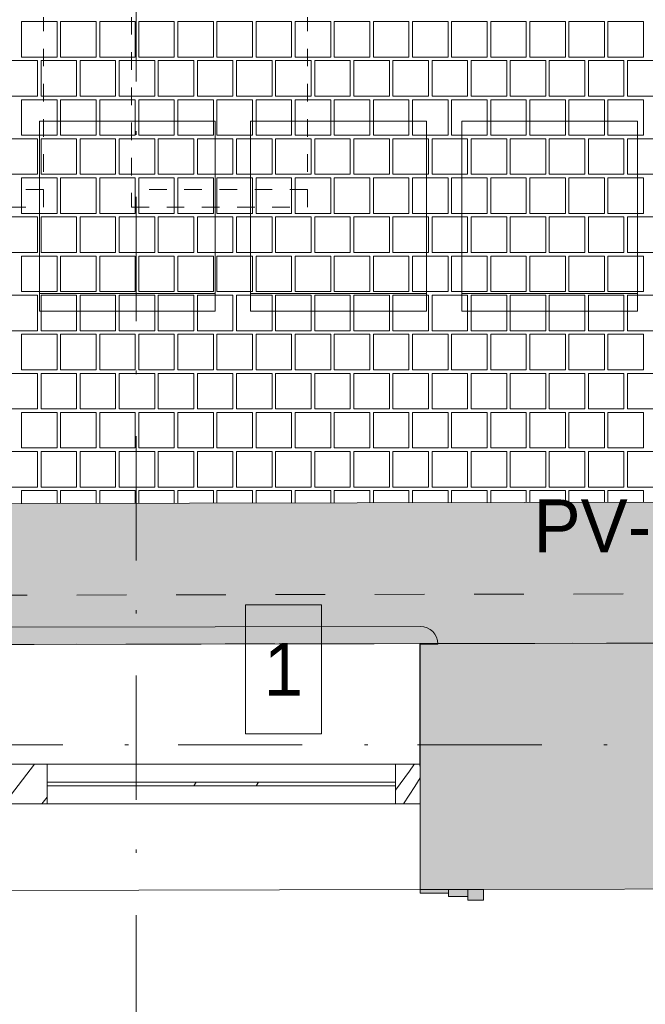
# Paper-space layout 'SA-902 Ruumi 103 siseviimistlused' of a CAD drawing. Header units: millimetres. Extents: x 15 to 415, y 5 to 292.
# Tile 10 of 71: x 102 to 120, y 56 to 84. Entities that reach past the tile are written whole.
import ezdxf
from ezdxf.xclip import XClip

# ---------------------------------------------------------------- set-up
doc = ezdxf.new("R2010")
doc.units = ezdxf.units.MM
doc.header["$MEASUREMENT"] = 0
doc.header["$XCLIPFRAME"] = 2
for name, pattern in [('Dashed väike', [1, 0.5, -0.5]), ('Dot & Dashed', [6.702778, 3.527778, -1.763889, 0, -1.411111]), ('Small Dashed', [2.822222, 1.411111, -1.411111])]:
    doc.linetypes.add(name, pattern=pattern)
for name, color, linetype in [('AR - Mööbel', 7, 'Continuous'), ('AR - Seinad SS.ol', 7, 'Continuous'), ('AR - Seinad VS', 7, 'Continuous'), ('AR - Talad', 7, 'Continuous'), ('AR - Teljed', 7, 'Continuous'), ('AR - Vahelaed', 7, 'Continuous'), ('Märkused - Muinsuskaitselised väärtused', 7, 'Continuous'), ('SA - aknalaud', 7, 'Continuous'), ('SA - põrandaviimistlus', 7, 'Continuous'), ('SA - tähistused - põrandaviimistlus', 7, 'Continuous')]:
    doc.layers.add(name, color=color, linetype=linetype)
doc.styles.add('GENERATED_STYLE_3', font='txt')
doc.styles.add('GENERATED_STYLE_4', font='txt')

# ---------------------------------------------------------------- blocks, each defined once
blk = doc.blocks.new('*X2')
at = {"layer": 'SA - põrandaviimistlus', "color": 254, "linetype": 'Continuous', "lineweight": 13}
for p, q in [((103.112, 84.282), (102.102, 84.282)), ((102.102, 84.282), (102.102, 83.272)), ((103.112, 83.272), (103.112, 84.282)), ((104.223, 84.282), (103.213, 84.282)), ((103.213, 84.282), (103.213, 83.272)), ((104.223, 83.272), (104.223, 84.282)), ((105.334, 84.282), (104.324, 84.282)), ((104.324, 84.282), (104.324, 83.272)), ((105.334, 83.272), (105.334, 84.282)), ((106.445, 84.282), (105.435, 84.282)), ((105.435, 84.282), (105.435, 83.272)), ((106.445, 83.272), (106.445, 84.282)), ((107.556, 84.282), (106.546, 84.282)), ((106.546, 84.282), (106.546, 83.272)), ((107.556, 83.272), (107.556, 84.282)), ((108.667, 84.282), (107.657, 84.282)), ((107.657, 84.282), (107.657, 83.272)), ((108.667, 83.272), (108.667, 84.282)), ((109.778, 84.282), (108.768, 84.282)), ((108.768, 84.282), (108.768, 83.272)), ((109.778, 83.272), (109.778, 84.282)), ((110.889, 84.282), (109.879, 84.282)), ((109.879, 84.282), (109.879, 83.272)), ((110.889, 83.272), (110.889, 84.282)), ((112, 84.282), (110.99, 84.282)), ((110.99, 84.282), (110.99, 83.272)), ((112, 83.272), (112, 84.282)), ((113.111, 84.282), (112.101, 84.282)), ((112.101, 84.282), (112.101, 83.272)), ((113.111, 83.272), (113.111, 84.282)), ((114.222, 84.282), (113.212, 84.282)), ((113.212, 84.282), (113.212, 83.272)), ((114.222, 83.272), (114.222, 84.282)), ((115.333, 84.282), (114.323, 84.282)), ((114.323, 84.282), (114.323, 83.272)), ((115.333, 83.272), (115.333, 84.282)), ((116.444, 84.282), (115.434, 84.282)), ((115.434, 84.282), (115.434, 83.272)), ((116.444, 83.272), (116.444, 84.282)), ((117.555, 84.282), (116.545, 84.282)), ((116.545, 84.282), (116.545, 83.272)), ((117.555, 83.272), (117.555, 84.282)), ((118.666, 84.282), (117.656, 84.282)), ((117.656, 84.282), (117.656, 83.272)), ((118.666, 83.272), (118.666, 84.282)), ((119.777, 84.282), (118.767, 84.282)), ((118.767, 84.282), (118.767, 83.272)), ((119.777, 83.272), (119.777, 84.282)), ((102.556, 83.171), (101.546, 83.171)), ((102.102, 83.272), (103.112, 83.272)), ((102.556, 82.161), (102.556, 83.171)), ((102.657, 82.161), (102.657, 83.171)), ((102.657, 83.171), (103.162, 83.171)), ((103.667, 83.171), (103.162, 83.171)), ((103.213, 83.272), (104.223, 83.272)), ((103.667, 82.161), (103.667, 83.171)), ((104.778, 83.171), (103.768, 83.171)), ((103.768, 83.171), (103.768, 82.161)), ((104.324, 83.272), (105.334, 83.272)), ((104.778, 82.161), (104.778, 83.171)), ((104.879, 82.161), (104.879, 83.171)), ((104.879, 83.171), (105.384, 83.171)), ((105.889, 83.171), (105.384, 83.171)), ((105.435, 83.272), (106.445, 83.272)), ((105.889, 82.161), (105.889, 83.171)), ((107, 83.171), (105.99, 83.171)), ((105.99, 83.171), (105.99, 82.161)), ((106.546, 83.272), (107.556, 83.272)), ((107, 82.161), (107, 83.171)), ((107.101, 82.161), (107.101, 83.171)), ((107.101, 83.171), (107.606, 83.171)), ((108.111, 83.171), (107.606, 83.171)), ((107.657, 83.272), (108.667, 83.272)), ((108.111, 82.161), (108.111, 83.171)), ((109.222, 83.171), (108.212, 83.171)), ((108.212, 83.171), (108.212, 82.161)), ((108.768, 83.272), (109.778, 83.272)), ((109.222, 82.161), (109.222, 83.171)), ((109.323, 82.161), (109.323, 83.171)), ((109.323, 83.171), (109.828, 83.171)), ((110.333, 83.171), (109.828, 83.171)), ((109.879, 83.272), (110.889, 83.272)), ((110.333, 82.161), (110.333, 83.171)), ((111.444, 83.171), (110.434, 83.171)), ((110.434, 83.171), (110.434, 82.161)), ((110.99, 83.272), (112, 83.272)), ((111.444, 82.161), (111.444, 83.171)), ((111.545, 82.161), (111.545, 83.171)), ((111.545, 83.171), (112.05, 83.171)), ((112.555, 83.171), (112.05, 83.171)), ((112.101, 83.272), (113.111, 83.272)), ((112.555, 82.161), (112.555, 83.171)), ((113.666, 83.171), (112.656, 83.171)), ((112.656, 83.171), (112.656, 82.161)), ((113.212, 83.272), (114.222, 83.272)), ((113.666, 82.161), (113.666, 83.171)), ((113.767, 82.161), (113.767, 83.171)), ((113.767, 83.171), (114.272, 83.171)), ((114.777, 83.171), (114.272, 83.171)), ((114.323, 83.272), (115.333, 83.272)), ((114.777, 82.161), (114.777, 83.171)), ((115.888, 83.171), (114.878, 83.171)), ((114.878, 83.171), (114.878, 82.161)), ((115.434, 83.272), (116.444, 83.272)), ((115.888, 82.161), (115.888, 83.171)), ((115.989, 82.161), (115.989, 83.171)), ((115.989, 83.171), (116.494, 83.171)), ((116.999, 83.171), (116.494, 83.171)), ((116.545, 83.272), (117.555, 83.272)), ((116.999, 82.161), (116.999, 83.171)), ((118.11, 83.171), (117.1, 83.171)), ((117.1, 83.171), (117.1, 82.161)), ((117.656, 83.272), (118.666, 83.272)), ((118.11, 82.161), (118.11, 83.171)), ((118.211, 82.161), (118.211, 83.171)), ((118.211, 83.171), (118.716, 83.171)), ((119.221, 83.171), (118.716, 83.171)), ((118.767, 83.272), (119.777, 83.272)), ((119.221, 82.161), (119.221, 83.171)), ((120.332, 83.171), (119.322, 83.171)), ((119.322, 83.171), (119.322, 82.161)), ((101.546, 82.161), (102.556, 82.161)), ((103.112, 82.06), (102.102, 82.06)), ((102.102, 82.06), (102.102, 81.05)), ((103.162, 82.161), (102.657, 82.161)), ((103.112, 81.05), (103.112, 82.06)), ((103.162, 82.161), (103.667, 82.161)), ((104.223, 82.06), (103.213, 82.06)), ((103.213, 82.06), (103.213, 81.05)), ((103.768, 82.161), (104.778, 82.161)), ((104.223, 81.05), (104.223, 82.06)), ((105.334, 82.06), (104.324, 82.06)), ((104.324, 82.06), (104.324, 81.05)), ((105.384, 82.161), (104.879, 82.161)), ((105.334, 81.05), (105.334, 82.06)), ((105.384, 82.161), (105.889, 82.161)), ((106.445, 82.06), (105.435, 82.06)), ((105.435, 82.06), (105.435, 81.05)), ((105.99, 82.161), (107, 82.161)), ((106.445, 81.05), (106.445, 82.06)), ((107.556, 82.06), (106.546, 82.06)), ((106.546, 82.06), (106.546, 81.05)), ((107.606, 82.161), (107.101, 82.161)), ((107.556, 81.05), (107.556, 82.06)), ((107.606, 82.161), (108.111, 82.161)), ((108.667, 82.06), (107.657, 82.06)), ((107.657, 82.06), (107.657, 81.05)), ((108.212, 82.161), (109.222, 82.161)), ((108.667, 81.05), (108.667, 82.06)), ((109.778, 82.06), (108.768, 82.06)), ((108.768, 82.06), (108.768, 81.05)), ((109.828, 82.161), (109.323, 82.161)), ((109.778, 81.05), (109.778, 82.06)), ((109.828, 82.161), (110.333, 82.161)), ((110.889, 82.06), (109.879, 82.06)), ((109.879, 82.06), (109.879, 81.05)), ((110.434, 82.161), (111.444, 82.161)), ((110.889, 81.05), (110.889, 82.06)), ((112, 82.06), (110.99, 82.06)), ((110.99, 82.06), (110.99, 81.05)), ((112.05, 82.161), (111.545, 82.161)), ((112, 81.05), (112, 82.06)), ((112.05, 82.161), (112.555, 82.161)), ((113.111, 82.06), (112.101, 82.06)), ((112.101, 82.06), (112.101, 81.05)), ((112.656, 82.161), (113.666, 82.161)), ((113.111, 81.05), (113.111, 82.06)), ((114.222, 82.06), (113.212, 82.06)), ((113.212, 82.06), (113.212, 81.05)), ((114.272, 82.161), (113.767, 82.161)), ((114.222, 81.05), (114.222, 82.06)), ((114.272, 82.161), (114.777, 82.161)), ((115.333, 82.06), (114.323, 82.06)), ((114.323, 82.06), (114.323, 81.05)), ((114.878, 82.161), (115.888, 82.161)), ((115.333, 81.05), (115.333, 82.06)), ((116.444, 82.06), (115.434, 82.06)), ((115.434, 82.06), (115.434, 81.05)), ((116.494, 82.161), (115.989, 82.161)), ((116.444, 81.05), (116.444, 82.06)), ((116.494, 82.161), (116.999, 82.161)), ((117.555, 82.06), (116.545, 82.06)), ((116.545, 82.06), (116.545, 81.05)), ((117.1, 82.161), (118.11, 82.161)), ((117.555, 81.05), (117.555, 82.06)), ((118.666, 82.06), (117.656, 82.06)), ((117.656, 82.06), (117.656, 81.05)), ((118.716, 82.161), (118.211, 82.161)), ((118.666, 81.05), (118.666, 82.06)), ((118.716, 82.161), (119.221, 82.161)), ((119.777, 82.06), (118.767, 82.06)), ((118.767, 82.06), (118.767, 81.05)), ((119.322, 82.161), (120.332, 82.161)), ((119.777, 81.05), (119.777, 82.06)), ((102.556, 80.949), (101.546, 80.949)), ((102.102, 81.05), (103.112, 81.05)), ((102.556, 79.939), (102.556, 80.949)), ((102.657, 79.939), (102.657, 80.949)), ((102.657, 80.949), (103.162, 80.949)), ((103.667, 80.949), (103.162, 80.949)), ((103.213, 81.05), (104.223, 81.05)), ((103.667, 79.939), (103.667, 80.949)), ((104.778, 80.949), (103.768, 80.949)), ((103.768, 80.949), (103.768, 79.939)), ((104.324, 81.05), (105.334, 81.05)), ((104.778, 79.939), (104.778, 80.949)), ((104.879, 79.939), (104.879, 80.949)), ((104.879, 80.949), (105.384, 80.949)), ((105.889, 80.949), (105.384, 80.949)), ((105.435, 81.05), (106.445, 81.05)), ((105.889, 79.939), (105.889, 80.949)), ((107, 80.949), (105.99, 80.949)), ((105.99, 80.949), (105.99, 79.939)), ((106.546, 81.05), (107.556, 81.05)), ((107, 79.939), (107, 80.949)), ((107.101, 79.939), (107.101, 80.949)), ((107.101, 80.949), (107.606, 80.949)), ((108.111, 80.949), (107.606, 80.949)), ((107.657, 81.05), (108.667, 81.05)), ((108.111, 79.939), (108.111, 80.949)), ((109.222, 80.949), (108.212, 80.949)), ((108.212, 80.949), (108.212, 79.939)), ((108.768, 81.05), (109.778, 81.05)), ((109.222, 79.939), (109.222, 80.949)), ((109.323, 79.939), (109.323, 80.949)), ((109.323, 80.949), (109.828, 80.949)), ((110.333, 80.949), (109.828, 80.949)), ((109.879, 81.05), (110.889, 81.05)), ((110.333, 79.939), (110.333, 80.949)), ((111.444, 80.949), (110.434, 80.949)), ((110.434, 80.949), (110.434, 79.939)), ((110.99, 81.05), (112, 81.05)), ((111.444, 79.939), (111.444, 80.949)), ((111.545, 79.939), (111.545, 80.949)), ((111.545, 80.949), (112.05, 80.949)), ((112.555, 80.949), (112.05, 80.949)), ((112.101, 81.05), (113.111, 81.05)), ((112.555, 79.939), (112.555, 80.949)), ((113.666, 80.949), (112.656, 80.949)), ((112.656, 80.949), (112.656, 79.939)), ((113.212, 81.05), (114.222, 81.05)), ((113.666, 79.939), (113.666, 80.949)), ((113.767, 79.939), (113.767, 80.949)), ((113.767, 80.949), (114.272, 80.949)), ((114.777, 80.949), (114.272, 80.949)), ((114.323, 81.05), (115.333, 81.05)), ((114.777, 79.939), (114.777, 80.949)), ((115.888, 80.949), (114.878, 80.949)), ((114.878, 80.949), (114.878, 79.939)), ((115.434, 81.05), (116.444, 81.05)), ((115.888, 79.939), (115.888, 80.949)), ((115.989, 79.939), (115.989, 80.949)), ((115.989, 80.949), (116.494, 80.949)), ((116.999, 80.949), (116.494, 80.949)), ((116.545, 81.05), (117.555, 81.05)), ((116.999, 79.939), (116.999, 80.949)), ((118.11, 80.949), (117.1, 80.949)), ((117.1, 80.949), (117.1, 79.939)), ((117.656, 81.05), (118.666, 81.05)), ((118.11, 79.939), (118.11, 80.949)), ((118.211, 79.939), (118.211, 80.949)), ((118.211, 80.949), (118.716, 80.949)), ((119.221, 80.949), (118.716, 80.949)), ((118.767, 81.05), (119.777, 81.05)), ((119.221, 79.939), (119.221, 80.949)), ((120.332, 80.949), (119.322, 80.949)), ((119.322, 80.949), (119.322, 79.939)), ((101.546, 79.939), (102.556, 79.939)), ((103.112, 79.838), (102.102, 79.838)), ((102.102, 79.838), (102.102, 78.828)), ((103.162, 79.939), (102.657, 79.939)), ((103.112, 78.828), (103.112, 79.838)), ((103.162, 79.939), (103.667, 79.939)), ((104.223, 79.838), (103.213, 79.838)), ((103.213, 79.838), (103.213, 78.828)), ((103.768, 79.939), (104.778, 79.939)), ((104.223, 78.828), (104.223, 79.838)), ((105.334, 79.838), (104.324, 79.838)), ((104.324, 79.838), (104.324, 78.828)), ((105.384, 79.939), (104.879, 79.939)), ((105.334, 78.828), (105.334, 79.838)), ((105.384, 79.939), (105.889, 79.939)), ((106.445, 79.838), (105.435, 79.838)), ((105.435, 79.838), (105.435, 78.828)), ((105.99, 79.939), (107, 79.939)), ((106.445, 78.828), (106.445, 79.838)), ((107.556, 79.838), (106.546, 79.838)), ((106.546, 79.838), (106.546, 78.828)), ((107.606, 79.939), (107.101, 79.939)), ((107.556, 78.828), (107.556, 79.838)), ((107.606, 79.939), (108.111, 79.939)), ((108.667, 79.838), (107.657, 79.838)), ((107.657, 79.838), (107.657, 78.828)), ((108.212, 79.939), (109.222, 79.939)), ((108.667, 78.828), (108.667, 79.838)), ((109.778, 79.838), (108.768, 79.838)), ((108.768, 79.838), (108.768, 78.828)), ((109.828, 79.939), (109.323, 79.939)), ((109.778, 78.828), (109.778, 79.838)), ((109.828, 79.939), (110.333, 79.939)), ((110.889, 79.838), (109.879, 79.838)), ((109.879, 79.838), (109.879, 78.828)), ((110.434, 79.939), (111.444, 79.939)), ((110.889, 78.828), (110.889, 79.838)), ((112, 79.838), (110.99, 79.838)), ((110.99, 79.838), (110.99, 78.828)), ((112.05, 79.939), (111.545, 79.939)), ((112, 78.828), (112, 79.838)), ((112.05, 79.939), (112.555, 79.939)), ((113.111, 79.838), (112.101, 79.838)), ((112.101, 79.838), (112.101, 78.828)), ((112.656, 79.939), (113.666, 79.939)), ((113.111, 78.828), (113.111, 79.838)), ((114.222, 79.838), (113.212, 79.838)), ((113.212, 79.838), (113.212, 78.828)), ((114.272, 79.939), (113.767, 79.939)), ((114.222, 78.828), (114.222, 79.838)), ((114.272, 79.939), (114.777, 79.939)), ((115.333, 79.838), (114.323, 79.838)), ((114.323, 79.838), (114.323, 78.828)), ((114.878, 79.939), (115.888, 79.939)), ((115.333, 78.828), (115.333, 79.838)), ((116.444, 79.838), (115.434, 79.838)), ((115.434, 79.838), (115.434, 78.828)), ((116.494, 79.939), (115.989, 79.939)), ((116.444, 78.828), (116.444, 79.838)), ((116.494, 79.939), (116.999, 79.939)), ((117.555, 79.838), (116.545, 79.838)), ((116.545, 79.838), (116.545, 78.828)), ((117.1, 79.939), (118.11, 79.939)), ((117.555, 78.828), (117.555, 79.838)), ((118.666, 79.838), (117.656, 79.838)), ((117.656, 79.838), (117.656, 78.828)), ((118.716, 79.939), (118.211, 79.939)), ((118.666, 78.828), (118.666, 79.838)), ((118.716, 79.939), (119.221, 79.939)), ((119.777, 79.838), (118.767, 79.838)), ((118.767, 79.838), (118.767, 78.828)), ((119.322, 79.939), (120.332, 79.939)), ((119.777, 78.828), (119.777, 79.838)), ((102.556, 78.727), (101.546, 78.727)), ((102.102, 78.828), (103.112, 78.828)), ((102.556, 77.717), (102.556, 78.727)), ((102.657, 77.717), (102.657, 78.727)), ((102.657, 78.727), (103.162, 78.727)), ((103.667, 78.727), (103.162, 78.727)), ((103.213, 78.828), (104.223, 78.828)), ((103.667, 77.717), (103.667, 78.727)), ((104.778, 78.727), (103.768, 78.727)), ((103.768, 78.727), (103.768, 77.717)), ((104.324, 78.828), (105.334, 78.828)), ((104.778, 77.717), (104.778, 78.727)), ((104.879, 77.717), (104.879, 78.727)), ((104.879, 78.727), (105.384, 78.727)), ((105.889, 78.727), (105.384, 78.727)), ((105.435, 78.828), (106.445, 78.828)), ((105.889, 77.717), (105.889, 78.727)), ((107, 78.727), (105.99, 78.727)), ((105.99, 78.727), (105.99, 77.717)), ((106.546, 78.828), (107.556, 78.828)), ((107, 77.717), (107, 78.727)), ((107.101, 77.717), (107.101, 78.727)), ((107.101, 78.727), (107.606, 78.727)), ((108.111, 78.727), (107.606, 78.727)), ((107.657, 78.828), (108.667, 78.828)), ((108.111, 77.717), (108.111, 78.727)), ((109.222, 78.727), (108.212, 78.727)), ((108.212, 78.727), (108.212, 77.717)), ((108.768, 78.828), (109.778, 78.828)), ((109.222, 77.717), (109.222, 78.727)), ((109.323, 77.717), (109.323, 78.727)), ((109.323, 78.727), (109.828, 78.727)), ((110.333, 78.727), (109.828, 78.727)), ((109.879, 78.828), (110.889, 78.828)), ((110.333, 77.717), (110.333, 78.727)), ((111.444, 78.727), (110.434, 78.727)), ((110.434, 78.727), (110.434, 77.717)), ((110.99, 78.828), (112, 78.828)), ((111.444, 77.717), (111.444, 78.727)), ((111.545, 77.717), (111.545, 78.727)), ((111.545, 78.727), (112.05, 78.727)), ((112.555, 78.727), (112.05, 78.727)), ((112.101, 78.828), (113.111, 78.828)), ((112.555, 77.717), (112.555, 78.727)), ((113.666, 78.727), (112.656, 78.727)), ((112.656, 78.727), (112.656, 77.717)), ((113.212, 78.828), (114.222, 78.828)), ((113.666, 77.717), (113.666, 78.727)), ((113.767, 77.717), (113.767, 78.727)), ((113.767, 78.727), (114.272, 78.727)), ((114.777, 78.727), (114.272, 78.727)), ((114.323, 78.828), (115.333, 78.828)), ((114.777, 77.717), (114.777, 78.727)), ((115.888, 78.727), (114.878, 78.727)), ((114.878, 78.727), (114.878, 77.717)), ((115.434, 78.828), (116.444, 78.828)), ((115.888, 77.717), (115.888, 78.727)), ((115.989, 77.717), (115.989, 78.727)), ((115.989, 78.727), (116.494, 78.727)), ((116.999, 78.727), (116.494, 78.727)), ((116.545, 78.828), (117.555, 78.828)), ((116.999, 77.717), (116.999, 78.727)), ((118.11, 78.727), (117.1, 78.727)), ((117.1, 78.727), (117.1, 77.717)), ((117.656, 78.828), (118.666, 78.828)), ((118.11, 77.717), (118.11, 78.727)), ((118.211, 77.717), (118.211, 78.727)), ((118.211, 78.727), (118.716, 78.727)), ((119.221, 78.727), (118.716, 78.727)), ((118.767, 78.828), (119.777, 78.828)), ((119.221, 77.717), (119.221, 78.727)), ((120.332, 78.727), (119.322, 78.727)), ((119.322, 78.727), (119.322, 77.717)), ((101.546, 77.717), (102.556, 77.717)), ((103.112, 77.616), (102.102, 77.616)), ((102.102, 77.616), (102.102, 76.606)), ((103.162, 77.717), (102.657, 77.717)), ((103.112, 76.606), (103.112, 77.616)), ((103.162, 77.717), (103.667, 77.717)), ((104.223, 77.616), (103.213, 77.616)), ((103.213, 77.616), (103.213, 76.606)), ((103.768, 77.717), (104.778, 77.717)), ((104.223, 76.606), (104.223, 77.616)), ((105.334, 77.616), (104.324, 77.616)), ((104.324, 77.616), (104.324, 76.606)), ((105.384, 77.717), (104.879, 77.717)), ((105.334, 76.606), (105.334, 77.616)), ((105.384, 77.717), (105.889, 77.717)), ((106.445, 77.616), (105.435, 77.616)), ((105.435, 77.616), (105.435, 76.606)), ((105.99, 77.717), (107, 77.717)), ((106.445, 76.606), (106.445, 77.616)), ((107.556, 77.616), (106.546, 77.616)), ((106.546, 77.616), (106.546, 76.606)), ((107.606, 77.717), (107.101, 77.717)), ((107.556, 76.606), (107.556, 77.616)), ((107.606, 77.717), (108.111, 77.717)), ((108.667, 77.616), (107.657, 77.616)), ((107.657, 77.616), (107.657, 76.606)), ((108.212, 77.717), (109.222, 77.717)), ((108.667, 76.606), (108.667, 77.616)), ((109.778, 77.616), (108.768, 77.616)), ((108.768, 77.616), (108.768, 76.606)), ((109.828, 77.717), (109.323, 77.717)), ((109.778, 76.606), (109.778, 77.616)), ((109.828, 77.717), (110.333, 77.717)), ((110.889, 77.616), (109.879, 77.616)), ((109.879, 77.616), (109.879, 76.606)), ((110.434, 77.717), (111.444, 77.717)), ((110.889, 76.606), (110.889, 77.616)), ((112, 77.616), (110.99, 77.616)), ((110.99, 77.616), (110.99, 76.606)), ((112.05, 77.717), (111.545, 77.717)), ((112, 76.606), (112, 77.616)), ((112.05, 77.717), (112.555, 77.717)), ((113.111, 77.616), (112.101, 77.616)), ((112.101, 77.616), (112.101, 76.606)), ((112.656, 77.717), (113.666, 77.717)), ((113.111, 76.606), (113.111, 77.616)), ((114.222, 77.616), (113.212, 77.616)), ((113.212, 77.616), (113.212, 76.606)), ((114.272, 77.717), (113.767, 77.717)), ((114.222, 76.606), (114.222, 77.616)), ((114.272, 77.717), (114.777, 77.717)), ((115.333, 77.616), (114.323, 77.616)), ((114.323, 77.616), (114.323, 76.606)), ((114.878, 77.717), (115.888, 77.717)), ((115.333, 76.606), (115.333, 77.616)), ((116.444, 77.616), (115.434, 77.616)), ((115.434, 77.616), (115.434, 76.606)), ((116.494, 77.717), (115.989, 77.717)), ((116.444, 76.606), (116.444, 77.616)), ((116.494, 77.717), (116.999, 77.717)), ((117.555, 77.616), (116.545, 77.616)), ((116.545, 77.616), (116.545, 76.606)), ((117.1, 77.717), (118.11, 77.717)), ((117.555, 76.606), (117.555, 77.616)), ((118.666, 77.616), (117.656, 77.616)), ((117.656, 77.616), (117.656, 76.606)), ((118.716, 77.717), (118.211, 77.717)), ((118.666, 76.606), (118.666, 77.616)), ((118.716, 77.717), (119.221, 77.717)), ((119.777, 77.616), (118.767, 77.616)), ((118.767, 77.616), (118.767, 76.606)), ((119.322, 77.717), (120.332, 77.717)), ((119.777, 76.606), (119.777, 77.616)), ((102.556, 76.505), (101.546, 76.505)), ((102.102, 76.606), (103.112, 76.606)), ((102.556, 75.495), (102.556, 76.505)), ((102.657, 75.495), (102.657, 76.505)), ((102.657, 76.505), (103.162, 76.505)), ((103.667, 76.505), (103.162, 76.505)), ((103.213, 76.606), (104.223, 76.606)), ((103.667, 75.495), (103.667, 76.505)), ((104.778, 76.505), (103.768, 76.505)), ((103.768, 76.505), (103.768, 75.495)), ((104.324, 76.606), (105.334, 76.606)), ((104.778, 75.495), (104.778, 76.505)), ((104.879, 75.495), (104.879, 76.505)), ((104.879, 76.505), (105.384, 76.505)), ((105.889, 76.505), (105.384, 76.505)), ((105.435, 76.606), (106.445, 76.606)), ((105.889, 75.495), (105.889, 76.505)), ((107, 76.505), (105.99, 76.505)), ((105.99, 76.505), (105.99, 75.495)), ((106.546, 76.606), (107.556, 76.606)), ((107, 75.495), (107, 76.505)), ((107.101, 75.495), (107.101, 76.505)), ((107.101, 76.505), (107.606, 76.505)), ((108.111, 76.505), (107.606, 76.505)), ((107.657, 76.606), (108.667, 76.606)), ((108.111, 75.495), (108.111, 76.505)), ((109.222, 76.505), (108.212, 76.505)), ((108.212, 76.505), (108.212, 75.495)), ((108.768, 76.606), (109.778, 76.606)), ((109.222, 75.495), (109.222, 76.505)), ((109.323, 75.495), (109.323, 76.505)), ((109.323, 76.505), (109.828, 76.505)), ((110.333, 76.505), (109.828, 76.505)), ((109.879, 76.606), (110.889, 76.606)), ((110.333, 75.495), (110.333, 76.505)), ((111.444, 76.505), (110.434, 76.505)), ((110.434, 76.505), (110.434, 75.495)), ((110.99, 76.606), (112, 76.606)), ((111.444, 75.495), (111.444, 76.505)), ((111.545, 75.495), (111.545, 76.505)), ((111.545, 76.505), (112.05, 76.505)), ((112.555, 76.505), (112.05, 76.505)), ((112.101, 76.606), (113.111, 76.606)), ((112.555, 75.495), (112.555, 76.505)), ((113.666, 76.505), (112.656, 76.505)), ((112.656, 76.505), (112.656, 75.495)), ((113.212, 76.606), (114.222, 76.606)), ((113.666, 75.495), (113.666, 76.505)), ((113.767, 75.495), (113.767, 76.505)), ((113.767, 76.505), (114.272, 76.505)), ((114.777, 76.505), (114.272, 76.505)), ((114.323, 76.606), (115.333, 76.606)), ((114.777, 75.495), (114.777, 76.505)), ((115.888, 76.505), (114.878, 76.505)), ((114.878, 76.505), (114.878, 75.495)), ((115.434, 76.606), (116.444, 76.606)), ((115.888, 75.495), (115.888, 76.505)), ((115.989, 75.495), (115.989, 76.505)), ((115.989, 76.505), (116.494, 76.505)), ((116.999, 76.505), (116.494, 76.505)), ((116.545, 76.606), (117.555, 76.606)), ((116.999, 75.495), (116.999, 76.505)), ((118.11, 76.505), (117.1, 76.505)), ((117.1, 76.505), (117.1, 75.495)), ((117.656, 76.606), (118.666, 76.606)), ((118.11, 75.495), (118.11, 76.505)), ((118.211, 75.495), (118.211, 76.505)), ((118.211, 76.505), (118.716, 76.505)), ((119.221, 76.505), (118.716, 76.505)), ((118.767, 76.606), (119.777, 76.606)), ((119.221, 75.495), (119.221, 76.505)), ((120.332, 76.505), (119.322, 76.505)), ((119.322, 76.505), (119.322, 75.495)), ((101.546, 75.495), (102.556, 75.495)), ((103.112, 75.394), (102.102, 75.394)), ((102.102, 75.394), (102.102, 74.384)), ((103.162, 75.495), (102.657, 75.495)), ((103.112, 74.384), (103.112, 75.394)), ((103.162, 75.495), (103.667, 75.495)), ((104.223, 75.394), (103.213, 75.394)), ((103.213, 75.394), (103.213, 74.384)), ((103.768, 75.495), (104.778, 75.495)), ((104.223, 74.384), (104.223, 75.394)), ((105.334, 75.394), (104.324, 75.394)), ((104.324, 75.394), (104.324, 74.384)), ((105.384, 75.495), (104.879, 75.495)), ((105.334, 74.384), (105.334, 75.394)), ((105.384, 75.495), (105.889, 75.495)), ((106.445, 75.394), (105.435, 75.394)), ((105.435, 75.394), (105.435, 74.384)), ((105.99, 75.495), (107, 75.495)), ((106.445, 74.384), (106.445, 75.394)), ((107.556, 75.394), (106.546, 75.394)), ((106.546, 75.394), (106.546, 74.384)), ((107.606, 75.495), (107.101, 75.495)), ((107.556, 74.384), (107.556, 75.394)), ((107.606, 75.495), (108.111, 75.495)), ((108.667, 75.394), (107.657, 75.394)), ((107.657, 75.394), (107.657, 74.384)), ((108.212, 75.495), (109.222, 75.495)), ((108.667, 74.384), (108.667, 75.394)), ((109.778, 75.394), (108.768, 75.394)), ((108.768, 75.394), (108.768, 74.384)), ((109.828, 75.495), (109.323, 75.495)), ((109.778, 74.384), (109.778, 75.394)), ((109.828, 75.495), (110.333, 75.495)), ((110.889, 75.394), (109.879, 75.394)), ((109.879, 75.394), (109.879, 74.384)), ((110.434, 75.495), (111.444, 75.495)), ((110.889, 74.384), (110.889, 75.394)), ((112, 75.394), (110.99, 75.394)), ((110.99, 75.394), (110.99, 74.384)), ((112.05, 75.495), (111.545, 75.495)), ((112, 74.384), (112, 75.394)), ((112.05, 75.495), (112.555, 75.495)), ((113.111, 75.394), (112.101, 75.394)), ((112.101, 75.394), (112.101, 74.384)), ((112.656, 75.495), (113.666, 75.495)), ((113.111, 74.384), (113.111, 75.394)), ((114.222, 75.394), (113.212, 75.394)), ((113.212, 75.394), (113.212, 74.384)), ((114.272, 75.495), (113.767, 75.495)), ((114.222, 74.384), (114.222, 75.394)), ((114.272, 75.495), (114.777, 75.495)), ((115.333, 75.394), (114.323, 75.394)), ((114.323, 75.394), (114.323, 74.384)), ((114.878, 75.495), (115.888, 75.495)), ((115.333, 74.384), (115.333, 75.394)), ((116.444, 75.394), (115.434, 75.394)), ((115.434, 75.394), (115.434, 74.384)), ((116.494, 75.495), (115.989, 75.495)), ((116.444, 74.384), (116.444, 75.394)), ((116.494, 75.495), (116.999, 75.495)), ((117.555, 75.394), (116.545, 75.394)), ((116.545, 75.394), (116.545, 74.384)), ((117.1, 75.495), (118.11, 75.495)), ((117.555, 74.384), (117.555, 75.394)), ((118.666, 75.394), (117.656, 75.394)), ((117.656, 75.394), (117.656, 74.384)), ((118.716, 75.495), (118.211, 75.495)), ((118.666, 74.384), (118.666, 75.394)), ((118.716, 75.495), (119.221, 75.495)), ((119.777, 75.394), (118.767, 75.394)), ((118.767, 75.394), (118.767, 74.384)), ((119.322, 75.495), (120.332, 75.495)), ((119.777, 74.384), (119.777, 75.394)), ((102.556, 74.283), (101.546, 74.283)), ((102.102, 74.384), (103.112, 74.384)), ((102.556, 73.273), (102.556, 74.283)), ((102.657, 73.273), (102.657, 74.283)), ((102.657, 74.283), (103.162, 74.283)), ((103.667, 74.283), (103.162, 74.283)), ((103.213, 74.384), (104.223, 74.384)), ((103.667, 73.273), (103.667, 74.283)), ((104.778, 74.283), (103.768, 74.283)), ((103.768, 74.283), (103.768, 73.273)), ((104.324, 74.384), (105.334, 74.384)), ((104.778, 73.273), (104.778, 74.283)), ((104.879, 73.273), (104.879, 74.283)), ((104.879, 74.283), (105.384, 74.283)), ((105.889, 74.283), (105.384, 74.283)), ((105.435, 74.384), (106.445, 74.384)), ((105.889, 73.273), (105.889, 74.283)), ((107, 74.283), (105.99, 74.283)), ((105.99, 74.283), (105.99, 73.273)), ((106.546, 74.384), (107.556, 74.384)), ((107, 73.273), (107, 74.283)), ((107.101, 73.273), (107.101, 74.283)), ((107.101, 74.283), (107.606, 74.283)), ((108.111, 74.283), (107.606, 74.283)), ((107.657, 74.384), (108.667, 74.384)), ((108.111, 73.273), (108.111, 74.283)), ((109.222, 74.283), (108.212, 74.283)), ((108.212, 74.283), (108.212, 73.273)), ((108.768, 74.384), (109.778, 74.384)), ((109.222, 73.273), (109.222, 74.283)), ((109.323, 73.273), (109.323, 74.283)), ((109.323, 74.283), (109.828, 74.283)), ((110.333, 74.283), (109.828, 74.283)), ((109.879, 74.384), (110.889, 74.384)), ((110.333, 73.273), (110.333, 74.283)), ((111.444, 74.283), (110.434, 74.283)), ((110.434, 74.283), (110.434, 73.273)), ((110.99, 74.384), (112, 74.384)), ((111.444, 73.273), (111.444, 74.283)), ((111.545, 73.273), (111.545, 74.283)), ((111.545, 74.283), (112.05, 74.283)), ((112.555, 74.283), (112.05, 74.283)), ((112.101, 74.384), (113.111, 74.384)), ((112.555, 73.273), (112.555, 74.283)), ((113.666, 74.283), (112.656, 74.283)), ((112.656, 74.283), (112.656, 73.273)), ((113.212, 74.384), (114.222, 74.384)), ((113.666, 73.273), (113.666, 74.283)), ((113.767, 73.273), (113.767, 74.283)), ((113.767, 74.283), (114.272, 74.283)), ((114.777, 74.283), (114.272, 74.283)), ((114.323, 74.384), (115.333, 74.384)), ((114.777, 73.273), (114.777, 74.283)), ((115.888, 74.283), (114.878, 74.283)), ((114.878, 74.283), (114.878, 73.273)), ((115.434, 74.384), (116.444, 74.384)), ((115.888, 73.273), (115.888, 74.283)), ((115.989, 73.273), (115.989, 74.283)), ((115.989, 74.283), (116.494, 74.283)), ((116.999, 74.283), (116.494, 74.283)), ((116.545, 74.384), (117.555, 74.384)), ((116.999, 73.273), (116.999, 74.283)), ((118.11, 74.283), (117.1, 74.283)), ((117.1, 74.283), (117.1, 73.273)), ((117.656, 74.384), (118.666, 74.384)), ((118.11, 73.273), (118.11, 74.283)), ((118.211, 73.273), (118.211, 74.283)), ((118.211, 74.283), (118.716, 74.283)), ((119.221, 74.283), (118.716, 74.283)), ((118.767, 74.384), (119.777, 74.384)), ((119.221, 73.273), (119.221, 74.283)), ((120.332, 74.283), (119.322, 74.283)), ((119.322, 74.283), (119.322, 73.273)), ((101.546, 73.273), (102.556, 73.273)), ((103.112, 73.172), (102.102, 73.172)), ((102.102, 73.172), (102.102, 72.162)), ((103.162, 73.273), (102.657, 73.273)), ((103.112, 72.162), (103.112, 73.172)), ((103.162, 73.273), (103.667, 73.273)), ((104.223, 73.172), (103.213, 73.172)), ((103.213, 73.172), (103.213, 72.162)), ((103.768, 73.273), (104.778, 73.273)), ((104.223, 72.162), (104.223, 73.172)), ((105.334, 73.172), (104.324, 73.172)), ((104.324, 73.172), (104.324, 72.162)), ((105.384, 73.273), (104.879, 73.273)), ((105.334, 72.162), (105.334, 73.172)), ((105.384, 73.273), (105.889, 73.273)), ((106.445, 73.172), (105.435, 73.172)), ((105.435, 73.172), (105.435, 72.162)), ((105.99, 73.273), (107, 73.273)), ((106.445, 72.162), (106.445, 73.172)), ((107.556, 73.172), (106.546, 73.172)), ((106.546, 73.172), (106.546, 72.162)), ((107.606, 73.273), (107.101, 73.273)), ((107.556, 72.162), (107.556, 73.172)), ((107.606, 73.273), (108.111, 73.273)), ((108.667, 73.172), (107.657, 73.172)), ((107.657, 73.172), (107.657, 72.162)), ((108.212, 73.273), (109.222, 73.273)), ((108.667, 72.162), (108.667, 73.172)), ((109.778, 73.172), (108.768, 73.172)), ((108.768, 73.172), (108.768, 72.162)), ((109.828, 73.273), (109.323, 73.273)), ((109.778, 72.162), (109.778, 73.172)), ((109.828, 73.273), (110.333, 73.273)), ((110.889, 73.172), (109.879, 73.172)), ((109.879, 73.172), (109.879, 72.162)), ((110.434, 73.273), (111.444, 73.273)), ((110.889, 72.162), (110.889, 73.172)), ((112, 73.172), (110.99, 73.172)), ((110.99, 73.172), (110.99, 72.162)), ((112.05, 73.273), (111.545, 73.273)), ((112, 72.162), (112, 73.172)), ((112.05, 73.273), (112.555, 73.273)), ((113.111, 73.172), (112.101, 73.172)), ((112.101, 73.172), (112.101, 72.162)), ((112.656, 73.273), (113.666, 73.273)), ((113.111, 72.162), (113.111, 73.172)), ((114.222, 73.172), (113.212, 73.172)), ((113.212, 73.172), (113.212, 72.162)), ((114.272, 73.273), (113.767, 73.273)), ((114.222, 72.162), (114.222, 73.172)), ((114.272, 73.273), (114.777, 73.273)), ((115.333, 73.172), (114.323, 73.172)), ((114.323, 73.172), (114.323, 72.162)), ((114.878, 73.273), (115.888, 73.273)), ((115.333, 72.162), (115.333, 73.172)), ((116.444, 73.172), (115.434, 73.172)), ((115.434, 73.172), (115.434, 72.162)), ((116.494, 73.273), (115.989, 73.273)), ((116.444, 72.162), (116.444, 73.172)), ((116.494, 73.273), (116.999, 73.273)), ((117.555, 73.172), (116.545, 73.172)), ((116.545, 73.172), (116.545, 72.162)), ((117.1, 73.273), (118.11, 73.273)), ((117.555, 72.162), (117.555, 73.172)), ((118.666, 73.172), (117.656, 73.172)), ((117.656, 73.172), (117.656, 72.162)), ((118.716, 73.273), (118.211, 73.273)), ((118.666, 72.162), (118.666, 73.172)), ((118.716, 73.273), (119.221, 73.273)), ((119.777, 73.172), (118.767, 73.172)), ((118.767, 73.172), (118.767, 72.162)), ((119.322, 73.273), (120.332, 73.273)), ((119.777, 72.162), (119.777, 73.172)), ((102.556, 72.061), (101.546, 72.061)), ((102.102, 72.162), (103.112, 72.162)), ((102.556, 71.051), (102.556, 72.061)), ((102.657, 71.051), (102.657, 72.061)), ((102.657, 72.061), (103.162, 72.061)), ((103.667, 72.061), (103.162, 72.061)), ((103.213, 72.162), (104.223, 72.162)), ((103.667, 71.051), (103.667, 72.061)), ((104.778, 72.061), (103.768, 72.061)), ((103.768, 72.061), (103.768, 71.051)), ((104.324, 72.162), (105.334, 72.162)), ((104.778, 71.051), (104.778, 72.061)), ((104.879, 71.051), (104.879, 72.061)), ((104.879, 72.061), (105.384, 72.061)), ((105.889, 72.061), (105.384, 72.061)), ((105.435, 72.162), (106.445, 72.162)), ((105.889, 71.051), (105.889, 72.061)), ((107, 72.061), (105.99, 72.061)), ((105.99, 72.061), (105.99, 71.051)), ((106.546, 72.162), (107.556, 72.162)), ((107, 71.051), (107, 72.061)), ((107.101, 71.051), (107.101, 72.061)), ((107.101, 72.061), (107.606, 72.061)), ((108.111, 72.061), (107.606, 72.061)), ((107.657, 72.162), (108.667, 72.162)), ((108.111, 71.051), (108.111, 72.061)), ((109.222, 72.061), (108.212, 72.061)), ((108.212, 72.061), (108.212, 71.051)), ((108.768, 72.162), (109.778, 72.162)), ((109.222, 71.051), (109.222, 72.061)), ((109.323, 71.051), (109.323, 72.061)), ((109.323, 72.061), (109.828, 72.061)), ((110.333, 72.061), (109.828, 72.061)), ((109.879, 72.162), (110.889, 72.162)), ((110.333, 71.051), (110.333, 72.061)), ((111.444, 72.061), (110.434, 72.061)), ((110.434, 72.061), (110.434, 71.051)), ((110.99, 72.162), (112, 72.162)), ((111.444, 71.051), (111.444, 72.061)), ((111.545, 71.051), (111.545, 72.061)), ((111.545, 72.061), (112.05, 72.061)), ((112.555, 72.061), (112.05, 72.061)), ((112.101, 72.162), (113.111, 72.162)), ((112.555, 71.051), (112.555, 72.061)), ((113.666, 72.061), (112.656, 72.061)), ((112.656, 72.061), (112.656, 71.051)), ((113.212, 72.162), (114.222, 72.162)), ((113.666, 71.051), (113.666, 72.061)), ((113.767, 71.051), (113.767, 72.061)), ((113.767, 72.061), (114.272, 72.061)), ((114.777, 72.061), (114.272, 72.061)), ((114.323, 72.162), (115.333, 72.162)), ((114.777, 71.051), (114.777, 72.061)), ((115.888, 72.061), (114.878, 72.061)), ((114.878, 72.061), (114.878, 71.051)), ((115.434, 72.162), (116.444, 72.162)), ((115.888, 71.051), (115.888, 72.061)), ((115.989, 71.051), (115.989, 72.061)), ((115.989, 72.061), (116.494, 72.061)), ((116.999, 72.061), (116.494, 72.061)), ((116.545, 72.162), (117.555, 72.162)), ((116.999, 71.051), (116.999, 72.061)), ((118.11, 72.061), (117.1, 72.061)), ((117.1, 72.061), (117.1, 71.051)), ((117.656, 72.162), (118.666, 72.162)), ((118.11, 71.051), (118.11, 72.061)), ((118.211, 71.051), (118.211, 72.061)), ((118.211, 72.061), (118.716, 72.061)), ((119.221, 72.061), (118.716, 72.061)), ((118.767, 72.162), (119.777, 72.162)), ((119.221, 71.051), (119.221, 72.061)), ((120.332, 72.061), (119.322, 72.061)), ((119.322, 72.061), (119.322, 71.051)), ((101.546, 71.051), (102.556, 71.051)), ((103.112, 70.95), (102.102, 70.95)), ((102.102, 70.95), (102.102, 70.58)), ((103.162, 71.051), (102.657, 71.051)), ((103.112, 70.582), (103.112, 70.95)), ((103.162, 71.051), (103.667, 71.051)), ((104.223, 70.95), (103.213, 70.95)), ((103.213, 70.95), (103.213, 70.582)), ((103.768, 71.051), (104.778, 71.051)), ((104.223, 70.584), (104.223, 70.95)), ((105.334, 70.95), (104.324, 70.95)), ((104.324, 70.95), (104.324, 70.585)), ((105.384, 71.051), (104.879, 71.051)), ((105.334, 70.587), (105.334, 70.95)), ((105.384, 71.051), (105.889, 71.051)), ((106.445, 70.95), (105.435, 70.95)), ((105.435, 70.95), (105.435, 70.587)), ((105.99, 71.051), (107, 71.051)), ((106.445, 70.589), (106.445, 70.95)), ((107.556, 70.95), (106.546, 70.95)), ((106.546, 70.95), (106.546, 70.589)), ((107.606, 71.051), (107.101, 71.051)), ((107.556, 70.591), (107.556, 70.95)), ((107.606, 71.051), (108.111, 71.051)), ((108.667, 70.95), (107.657, 70.95)), ((107.657, 70.95), (107.657, 70.591)), ((108.212, 71.051), (109.222, 71.051)), ((108.667, 70.593), (108.667, 70.95)), ((109.778, 70.95), (108.768, 70.95)), ((108.768, 70.95), (108.768, 70.593)), ((109.828, 71.051), (109.323, 71.051)), ((109.778, 70.595), (109.778, 70.95)), ((109.828, 71.051), (110.333, 71.051)), ((110.889, 70.95), (109.879, 70.95)), ((109.879, 70.95), (109.879, 70.596)), ((110.434, 71.051), (111.444, 71.051)), ((110.889, 70.598), (110.889, 70.95)), ((112, 70.95), (110.99, 70.95)), ((110.99, 70.95), (110.99, 70.598)), ((112.05, 71.051), (111.545, 71.051)), ((112, 70.6), (112, 70.95)), ((112.05, 71.051), (112.555, 71.051)), ((113.111, 70.95), (112.101, 70.95)), ((112.101, 70.95), (112.101, 70.6)), ((112.656, 71.051), (113.666, 71.051)), ((113.111, 70.602), (113.111, 70.95)), ((114.222, 70.95), (113.212, 70.95)), ((113.212, 70.95), (113.212, 70.602)), ((114.272, 71.051), (113.767, 71.051)), ((114.222, 70.604), (114.222, 70.95)), ((114.272, 71.051), (114.777, 71.051)), ((115.333, 70.95), (114.323, 70.95)), ((114.323, 70.95), (114.323, 70.604)), ((114.878, 71.051), (115.888, 71.051)), ((115.333, 70.606), (115.333, 70.95)), ((116.444, 70.95), (115.434, 70.95)), ((115.434, 70.95), (115.434, 70.607)), ((116.494, 71.051), (115.989, 71.051)), ((116.444, 70.609), (116.444, 70.95)), ((116.494, 71.051), (116.999, 71.051)), ((117.555, 70.95), (116.545, 70.95)), ((116.545, 70.95), (116.545, 70.609)), ((117.1, 71.051), (118.11, 71.051)), ((117.555, 70.611), (117.555, 70.95)), ((118.666, 70.95), (117.656, 70.95)), ((117.656, 70.95), (117.656, 70.611)), ((118.716, 71.051), (118.211, 71.051)), ((118.666, 70.613), (118.666, 70.95)), ((118.716, 71.051), (119.221, 71.051)), ((119.777, 70.95), (118.767, 70.95)), ((118.767, 70.95), (118.767, 70.613)), ((119.322, 71.051), (120.332, 71.051)), ((119.777, 70.615), (119.777, 70.95))]:
    blk.add_line(p, q, dxfattribs=at)
blk = doc.blocks.new('*X13')
at = {"layer": 'AR - Seinad VS', "color": 7, "linetype": 'Continuous', "lineweight": 5}
for p, q in [((112.733, 62.442), (113.126, 62.978)), ((113.126, 62.978), (113.251, 63.153)), ((113.251, 63.153), (113.27, 63.181)), ((113.275, 62.546), (113.433, 62.789)), ((112.954, 62.045), (113.275, 62.546))]:
    blk.add_line(p, q, dxfattribs=at)
blk = doc.blocks.new('*X14')
at = {"layer": 'AR - Seinad VS', "color": 7, "linetype": 'Continuous', "lineweight": 5}
for p, q in [((101.789, 62.285), (102.468, 63.181)), ((101.633, 62.076), (101.789, 62.285)), ((102.678, 62.045), (102.833, 62.235))]:
    blk.add_line(p, q, dxfattribs=at)
blk = doc.blocks.new('*X19')
at = {"layer": 'AR - Seinad VS', "color": 7, "linetype": 'Continuous', "lineweight": 5}
for p, q in [((107.063, 62.661), (106.996, 62.561)), ((108.841, 62.661), (108.774, 62.561))]:
    blk.add_line(p, q, dxfattribs=at)
blk = doc.blocks.new('Drawing_1_1', base_point=(61.449, 53.275))
at = {"layer": 'AR - Seinad VS', "linetype": 'Continuous', "lineweight": 13}
for points in [[(113.42, 66.603), (113.433, 59.613), (125.054, 59.635), (125.013, 57.6), (143.449, 57.6), (143.449, 64.852), (140.399, 64.848), (140.4, 66.656), (134.626, 66.645)], [(113.433, 59.513), (114.233, 59.515), (114.233, 59.615), (113.433, 59.613)], [(114.234, 59.415), (114.784, 59.416), (114.783, 59.616), (114.233, 59.615)], [(114.784, 59.316), (115.234, 59.316), (115.233, 59.616), (114.783, 59.616)]]:
    blk.add_hatch(color=252, dxfattribs=at).paths.add_polyline_path(points)
at = {"layer": 'SA - põrandaviimistlus', "linetype": 'Continuous', "lineweight": 13}
h = blk.add_hatch(dxfattribs=at)
h.set_pattern_fill('Grid_600x600_0001', color=254, style=0, pattern_type=2)
h.set_pattern_definition([(0, (61.449, 53.2755), (0, 6), []), (90, (61.449, 53.2755), (-6, 0), [])])
h.paths.add_polyline_path([(105.721, 218.244), (105.386, 198.526), (106.736, 198.516), (106.695, 195.537), (108.166, 195.537), (108.166, 192.767), (134.015, 192.767), (134.015, 195.537), (134.304, 195.537), (134.3, 197.881), (142.202, 197.893), (142.23, 199.986), (149.429, 199.89), (149.404, 196.959), (152.262, 196.963), (152.267, 193.163), (188.583, 193.218), (188.577, 197.018), (193.466, 197.026), (193.466, 198.218), (199.166, 198.218), (199.166, 197.034), (214.276, 197.057), (214.287, 189.857), (213.642, 189.856), (213.261, 163.413), (213.958, 163.415), (213.978, 157.565), (211.724, 157.584), (211.333, 131.191), (212.783, 131.169), (212.78, 130.925), (213.902, 130.927), (213.914, 125.227), (190.819, 125.196), (190.815, 127.844), (145.517, 127.784), (145.519, 125.137), (140.626, 125.13), (140.59, 115.843), (138.333, 115.852), (138.179, 76.16), (140.436, 76.151), (140.419, 64.848), (197.715, 64.938), (197.754, 97.452), (212.734, 97.416), (212.689, 96.617), (213.675, 96.614), (213.665, 92.64), (238.665, 92.58), (238.675, 96.554), (243.295, 96.543), (244.201, 96.541), (244.201, 125.294), (238.914, 125.283), (238.901, 130.983), (240.061, 130.985), (240.061, 131.185), (242.964, 131.15), (242.962, 130.992), (244.201, 130.994), (244.201, 189.903), (243.683, 189.902), (243.288, 157.625), (239.687, 157.654), (239.666, 163.504), (240.46, 163.507), (240.783, 189.897), (240.067, 189.896), (240.056, 197.096), (244.201, 197.103), (244.201, 199.036), (201.166, 199.036), (201.166, 212.446), (209.761, 212.446, -0.068715), (209.037, 214.423), (199.166, 214.446), (199.166, 211.518), (193.466, 211.518), (193.425, 233.349), (149.874, 233.347), (149.792, 227.137), (142.592, 227.233), (142.704, 235.586), (114.929, 235.586), (114.929, 218.186), (107.051, 218.186)])
h.paths.add_polyline_path([(145.626, 67.938), (145.626, 122.227), (205.909, 122.227), (205.909, 100.452), (190.757, 100.452), (190.757, 67.938)], flags=0)
h.paths.add_polyline_path([(215.914, 134.278), (215.914, 189.096), (236.914, 189.096), (236.914, 134.278)], flags=0)
h.paths.add_polyline_path([(215.914, 100.452), (215.914, 122.227), (236.914, 122.227), (236.914, 100.452)], flags=0)
at = {"layer": 'SA - põrandaviimistlus', "linetype": 'Continuous', "lineweight": 20}
h = blk.add_hatch(dxfattribs=at)
h.set_pattern_fill('Carpet_tihe_0001', color=252, style=0, pattern_type=2)
h.set_pattern_definition([(45, (61.4492, 56.2755), (-0.954594, 0.954594), [0, -0.9, 0, -1.35]), (110, (64.4492, 56.2755), (1.268585, 0.461727), [0, -0.66, 0, -1.14])])
h.paths.add_polyline_path([(69.258, 66.515), (134.7, 66.645), (134.736, 76.173), (137.079, 76.163), (137.243, 115.853), (134.89, 115.865), (134.925, 125.123), (130.925, 125.117), (130.681, 70.637), (73.551, 70.524), (77.394, 125.047), (73.384, 125.042)])
at = {"layer": 'AR - Mööbel', "color": 251, "linetype": 'Dashed väike', "lineweight": 13}
for p, q in [((102.728, 79.008), (102.728, 84.408)), ((105.228, 84.408), (105.228, 79.008)), ((110.228, 79.008), (110.228, 84.408)), ((102.728, 79.508), (97.728, 79.508)), ((110.228, 79.508), (105.228, 79.508)), ((97.728, 79.008), (102.728, 79.008)), ((105.228, 79.008), (110.228, 79.008))]:
    blk.add_line(p, q, dxfattribs=at)
at = {"layer": 'AR - Mööbel', "color": 251, "linetype": 'Continuous', "lineweight": 13}
for p, q in [((107.61, 81.448), (102.61, 81.448)), ((102.61, 81.448), (102.61, 76.048)), ((107.61, 76.048), (107.61, 81.448)), ((113.61, 81.448), (108.61, 81.448)), ((108.61, 81.448), (108.61, 76.048)), ((113.61, 76.048), (113.61, 81.448)), ((119.61, 81.448), (114.61, 81.448)), ((114.61, 81.448), (114.61, 76.048)), ((119.61, 76.048), (119.61, 81.448)), ((107.61, 76.548), (102.61, 76.548)), ((113.61, 76.548), (108.61, 76.548)), ((119.61, 76.548), (114.61, 76.548)), ((102.61, 76.048), (107.61, 76.048)), ((108.61, 76.048), (113.61, 76.048)), ((114.61, 76.048), (119.61, 76.048))]:
    blk.add_line(p, q, dxfattribs=at)
at = {"layer": 'AR - Seinad VS', "color": 7, "linetype": 'Continuous', "lineweight": 15}
for p, q in [((113.42, 66.603), (78.46, 66.533)), ((102.833, 63.181), (101.633, 63.181)), ((102.833, 63.181), (102.833, 62.045)), ((112.733, 63.181), (112.733, 62.045)), ((113.433, 63.181), (112.733, 63.181)), ((113.433, 63.181), (113.433, 62.045)), ((112.733, 62.661), (102.833, 62.661)), ((102.833, 62.661), (102.833, 62.561)), ((112.733, 62.561), (102.833, 62.561)), ((112.733, 62.661), (112.733, 62.561)), ((102.833, 62.045), (101.633, 62.045)), ((113.433, 62.045), (112.733, 62.045)), ((78.473, 59.545), (113.433, 59.613))]:
    blk.add_line(p, q, dxfattribs=at)
at = {"layer": 'AR - Seinad VS', "color": 252, "linetype": 'Continuous', "lineweight": 13}
for p, q in [((113.42, 66.603), (113.433, 59.613)), ((114.233, 59.615), (113.433, 59.613)), ((113.433, 59.613), (113.433, 59.513)), ((114.783, 59.616), (114.233, 59.615)), ((114.233, 59.615), (114.233, 59.515)), ((114.233, 59.615), (114.234, 59.415)), ((114.783, 59.616), (114.784, 59.416)), ((115.233, 59.616), (114.783, 59.616)), ((114.783, 59.616), (114.784, 59.316)), ((115.233, 59.616), (115.234, 59.316)), ((114.233, 59.515), (113.433, 59.513)), ((114.784, 59.416), (114.234, 59.415)), ((115.234, 59.316), (114.784, 59.316))]:
    blk.add_line(p, q, dxfattribs=at)
at = {"layer": 'AR - Seinad VS', "color": 252, "linetype": 'Continuous', "lineweight": 13, "flags": 128}
for points in [[(134.626, 66.645), (113.42, 66.603)], [(113.433, 59.613), (125.054, 59.635)]]:
    blk.add_lwpolyline(points, dxfattribs=at)
at = {"layer": 'AR - Seinad VS', "color": 7, "linetype": 'Continuous', "lineweight": 15, "flags": 128}
for points in [[(102.833, 63.181), (112.733, 63.181)], [(102.833, 62.045), (112.733, 62.045)]]:
    blk.add_lwpolyline(points, dxfattribs=at)
at = {"layer": 'AR - Talad', "color": 5, "linetype": 'Small Dashed', "lineweight": 13}
for p, q in [((133.305, 68.042), (70.761, 67.918)), ((134.7, 66.645), (69.258, 66.515))]:
    blk.add_line(p, q, dxfattribs=at)
at = {"layer": 'AR - Teljed', "color": 251, "linetype": 'Dot & Dashed', "lineweight": 13}
for p, q in [((105.364, 48.559), (105.364, 266.399)), ((52.131, 63.724), (244.201, 63.724))]:
    blk.add_line(p, q, dxfattribs=at)
at = {"layer": 'AR - Vahelaed', "color": 252, "linetype": 'Continuous', "lineweight": 13, "flags": 128}
blk.add_lwpolyline([(77.331, 195.937), (76.976, 189.737), (75.907, 154.818), (73.586, 130.748), (73.384, 125.042), (69.258, 66.515), (140.4, 66.656), (140.399, 64.848), (206.415, 64.892), (206.443, 63.809), (210.642, 63.804), (210.633, 56.811), (241.606, 56.856), (241.596, 63.767), (244.201, 63.764)], dxfattribs=at)
at = {"layer": 'Märkused - Muinsuskaitselised väärtused', "color": 1, "linetype": 'Continuous', "lineweight": 13}
for p, q in [((110.624, 67.706), (108.464, 67.706)), ((108.464, 67.706), (108.464, 64.035)), ((110.624, 64.035), (110.624, 67.706)), ((108.464, 64.035), (110.624, 64.035))]:
    blk.add_line(p, q, dxfattribs=at)
at = {"layer": 'SA - aknalaud', "color": 252, "linetype": 'Continuous', "lineweight": 13, "flags": 128}
blk.add_lwpolyline([(78.462, 63.185), (78.461, 66.533), (77.961, 66.533, -0.414258), (78.46, 67.033), (113.433, 67.089, -0.412924), (113.932, 66.59), (113.433, 66.589), (113.433, 63.18)], format="xyb", close=True, dxfattribs=at)
at = {"layer": 'SA - põrandaviimistlus', "color": 252, "linetype": 'Continuous', "lineweight": 13, "flags": 128}
for points in [[(77.394, 125.047), (73.551, 70.524), (130.681, 70.637), (130.925, 125.117), (125.521, 125.118), (125.521, 130.81), (130.962, 130.817), (131.31, 185.739), (80.882, 185.741), (78.245, 139.844), (80.194, 139.672), (79.409, 130.749), (80.191, 130.751), (80.191, 125.044)], [(69.258, 66.515), (134.7, 66.645), (134.736, 76.173), (137.079, 76.163), (137.243, 115.853), (134.89, 115.865), (134.925, 125.123), (130.925, 125.117), (130.681, 70.637), (73.551, 70.524), (77.394, 125.047), (73.384, 125.042)]]:
    blk.add_lwpolyline(points, close=True, dxfattribs=at)
at = {"layer": 'AR - Seinad SS.ol', "color": 7, "linetype": 'Continuous', "lineweight": 13}
for name in ['*X2', '*X14', '*X13', '*X19']:
    blk.add_blockref(name, (0, 0), dxfattribs=at)
at = {"layer": 'Märkused - Muinsuskaitselised väärtused', "color": 1, "linetype": 'Continuous', "lineweight": 13, "insert": (109.544, 65.12), "char_height": 1.5, "attachment_point": 8, "style": 'GENERATED_STYLE_4'}
blk.add_mtext('{\\A1;1}', dxfattribs=at)
at = {"layer": 'SA - tähistused - põrandaviimistlus', "color": 214, "linetype": 'Continuous', "lineweight": 15, "insert": (116.652, 70.699), "char_height": 1.5, "attachment_point": 1, "style": 'GENERATED_STYLE_3'}
blk.add_mtext('{\\A1;PV-2.4{\\A1;\\H0.66000x;\\S^  ;}{\\A1;\\H0.66000x;\\S^  ;} }', dxfattribs=at)

psp = doc.layouts.new('SA-902 Ruumi 103 siseviimistlused')

# ---------------------------------------------------------------- block references
at = {"color": 7, "linetype": 'Continuous', "lineweight": 13}
ref = psp.add_blockref('Drawing_1_1', (61.449, 53.275), dxfattribs=at)
XClip(ref).set_block_clipping_path([(24.1555726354, 26.0866641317), (244.2005401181, 283.9995795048)])

doc.saveas('drawing.dxf')
